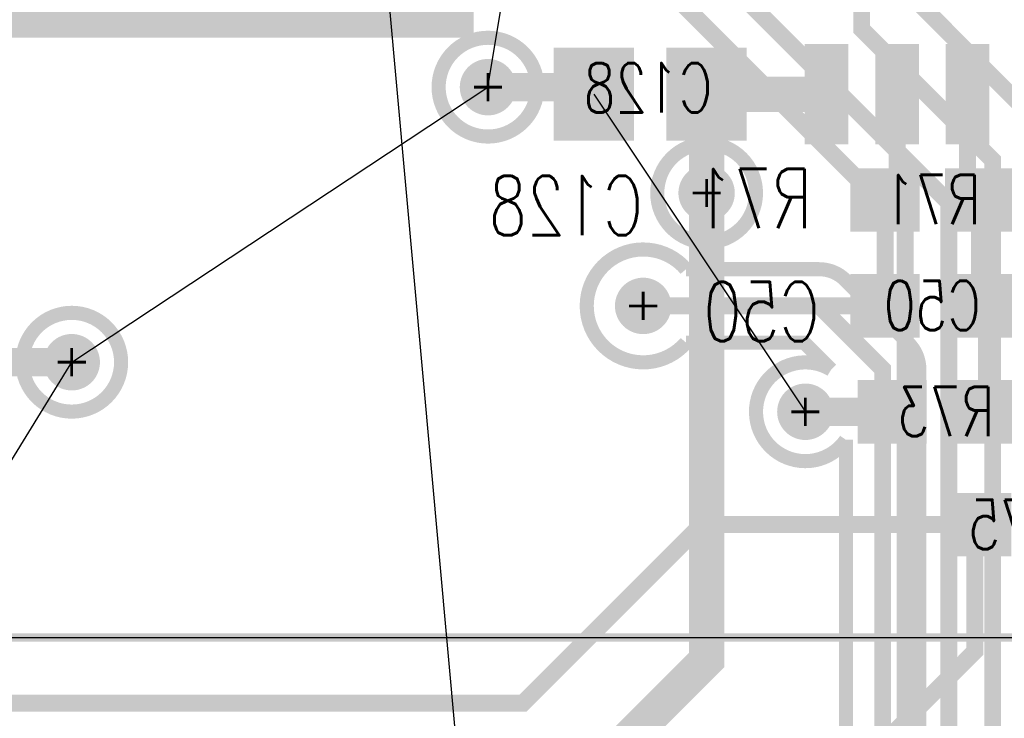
# Model space of a CAD drawing. Extents: x -7.2 to 18.3, y -5.6 to 10.9.
# Tile 49 of 112: x 3.1 to 3.8, y 3.3 to 3.8. Entities that reach past the tile are written whole.
import ezdxf
from ezdxf.enums import TextEntityAlignment as Align

# ---------------------------------------------------------------- set-up
doc = ezdxf.new("R2010")
doc.units = 0
for name, pattern in [('SIG_141', [2, 1, 1]), ('SIG_143', [2, 1, 1]), ('SIG_144', [2, 1, 1]), ('SIG_147', [2, 1, 1]), ('SIG_153', [2, 1, 1]), ('SIG_16', [2, 1, 1]), ('SIG_17', [2, 1, 1]), ('SIG_196', [2, 1, 1]), ('SIG_227', [2, 1, 1]), ('SIG_29', [2, 1, 1])]:
    doc.linetypes.add(name, pattern=pattern)
for name, color, linetype in [('2D_LINE_02', 112, 'CONTINUOUS'), ('DRIL_PLTE_THRU_01', 16, 'CONTINUOUS'), ('DRIL_PLTE_THRU_03', 146, 'CONTINUOUS'), ('DRIL_PLTE_THRU_04', 176, 'CONTINUOUS'), ('DRIL_SYMBOL', 254, 'CONTINUOUS'), ('LINK_00', 2, 'CONTINUOUS'), ('PADS_BOT', 5, 'CONTINUOUS'), ('PADS_INNER', 1, 'CONTINUOUS'), ('PADS_TOP', 1, 'CONTINUOUS'), ('PADS_XR_131', 3, 'CONTINUOUS'), ('PADS_XR_133', 254, 'CONTINUOUS'), ('PART_NAME_124', 6, 'CONTINUOUS'), ('PART_NAME_130', 106, 'CONTINUOUS'), ('PART_TOP_2DLINE_123', 255, 'CONTINUOUS'), ('PART_TOP_2DLINE_129', 2, 'CONTINUOUS'), ('POUR_VOID_03', 130, 'CONTINUOUS'), ('TRACE_01', 1, 'CONTINUOUS'), ('TRACE_03', 130, 'CONTINUOUS'), ('TRACE_04', 5, 'CONTINUOUS'), ('VIAPTS', 56, 'CONTINUOUS')]:
    doc.layers.add(name, color=color, linetype=linetype)
doc.styles.add('W0$001', font='simplex', dxfattribs={"width": 0.75})
doc.styles.add('W0$006', font='simplex', dxfattribs={"width": 0.75})

# ---------------------------------------------------------------- blocks, each defined once
blk = doc.blocks.new('SMOOTH_0$05')
at = {"const_width": 0.025}
blk.add_lwpolyline([(-0.0125, 0, 1), (0.0125, 0, 1)], format="xyb", close=True, dxfattribs=at)
blk = doc.blocks.new('DRAWING_305')
at = {"layer": '2D_LINE_02', "const_width": 0.05}
blk.add_lwpolyline([(-1.19, -0.955), (-1.19, -2.285), (-2.06, -2.285), (-2.06, -2.64), (-0.81, -2.64), (-0.81, -2.095), (-0.475, -2.095), (-0.475, -1.665)], dxfattribs=at)
at = {"layer": '2D_LINE_02'}
blk.add_blockref('SMOOTH_0$05', (-0.475, -2.095), dxfattribs=at)
blk = doc.blocks.new('POUR_VOID_165')
at = {"layer": 'POUR_VOID_03', "const_width": 0.01}
blk.add_lwpolyline([(-16.05407, -16.5614, -19.736845), (-16.05153, -16.568, -0.373126), (-16.07141, -16.60932), (-16.06453, -16.6162), (-16.0557, -16.6162, -2.70758), (-16.0557, -16.6682), (-16.0753, -16.6682, -0.198912), (-16.09368, -16.66058), (-16.13534, -16.61893, -2.255089), (-16.17203, -16.58224), (-16.18868, -16.56558, -0.198912), (-16.1963, -16.5472), (-16.1963, -16.5318, -3.265871), (-16.1963, -16.4926), (-16.1963, -16.3272, -0.198912), (-16.18868, -16.30882), (-16.1714, -16.29153), (-16.1714, -16.24747, -2.148225), (-16.1714, -16.16713), (-16.1714, -15.93219, -2.323946), (-16.18191, -15.88246), (-16.20107, -15.8633), (-16.2848, -15.8633, -2.70758), (-16.2848, -15.8113), (-16.1903, -15.8113, -0.198912), (-16.17192, -15.81892), (-16.12702, -15.86382, -0.198912), (-16.1194, -15.8822), (-16.1194, -16.3023, -0.198912), (-16.12702, -16.32068), (-16.1443, -16.33797), (-16.1443, -16.53643), (-16.11742, -16.56331, -0.635675)], format="xyb", close=True, dxfattribs=at)
blk = doc.blocks.new('POUR_VOID_123')
at = {"layer": 'POUR_VOID_03', "const_width": 0.01}
blk.add_lwpolyline([(-16.7553, -15.8772, 1), (-16.6853, -15.8772, 1)], format="xyb", close=True, dxfattribs=at)
blk = doc.blocks.new('POUR_VOID_100')
at = {"layer": 'POUR_VOID_03', "const_width": 0.01}
blk.add_lwpolyline([(-16.4602, -15.6823, 1), (-16.3902, -15.6823, 1)], format="xyb", close=True, dxfattribs=at)
blk = doc.blocks.new('POUR_VOID_90')
at = {"layer": 'POUR_VOID_03', "const_width": 0.01}
blk.add_lwpolyline([(-16.3052, -15.7573, 1), (-16.2352, -15.7573, 1)], format="xyb", close=True, dxfattribs=at)
blk = doc.blocks.new('POUR_OUTLINE_1')
for name in ['POUR_VOID_100', 'POUR_VOID_90', 'POUR_VOID_165', 'POUR_VOID_123']:
    blk.add_blockref(name, (0, 0))
blk = doc.blocks.new('POUR_HEADER_0')
blk.add_blockref('POUR_OUTLINE_1', (16.9203, 12.3322))
blk = doc.blocks.new('DRIL_HOLE_0')
blk.add_lwpolyline([(0, 0, 1), (0, 0, 1)], format="xyb", close=True)
blk = doc.blocks.new('PAD_47')
at = {"const_width": 0.039}
blk.add_lwpolyline([(-0.0215, 0), (0.0215, 0)], dxfattribs=at)
blk = doc.blocks.new('PAD_1')
blk.add_lwpolyline([(0, 0, 1), (0, 0, 1)], format="xyb", close=True)
blk = doc.blocks.new('PAD_46')
at = {"const_width": 0.045}
blk.add_lwpolyline([(-0.0245, 0), (0.0245, 0)], dxfattribs=at)
blk = doc.blocks.new('STK_BOT_14')
at = {"layer": 'DRIL_PLTE_THRU_01'}
blk.add_blockref('DRIL_HOLE_0', (0, 0), dxfattribs=at)
at = {"layer": 'DRIL_PLTE_THRU_03'}
blk.add_blockref('DRIL_HOLE_0', (0, 0), dxfattribs=at)
at = {"layer": 'DRIL_PLTE_THRU_04'}
blk.add_blockref('DRIL_HOLE_0', (0, 0), dxfattribs=at)
at = {"layer": 'PADS_BOT'}
blk.add_blockref('PAD_47', (0, 0), dxfattribs=at)
at = {"layer": 'PADS_INNER'}
blk.add_blockref('PAD_1', (0, 0), dxfattribs=at)
at = {"layer": 'PADS_TOP'}
blk.add_blockref('PAD_1', (0, 0), dxfattribs=at)
at = {"layer": 'PADS_XR_131'}
blk.add_blockref('PAD_46', (0, 0), dxfattribs=at)
at = {"layer": 'PADS_XR_133'}
blk.add_blockref('PAD_47', (0, 0), dxfattribs=at)
blk = doc.blocks.new('SYM_BOT_12')
for p in [(-0.0335, 0), (0.0335, 0)]:
    blk.add_blockref('STK_BOT_14', p)
blk = doc.blocks.new('PART_BOT_149')
blk.add_blockref('SYM_BOT_12', (0, 0))
at = {"layer": 'PART_NAME_124', "style": 'W0$006', "width": 0.75}
blk.add_text('C50', height=0.042, dxfattribs=at).set_placement((0.08, -0.025))
at = {"layer": 'PART_NAME_130', "style": 'W0$001', "width": 0.75}
blk.add_text('C50', height=0.035, dxfattribs=at).set_placement((0, 0.00033), align=Align.MIDDLE_CENTER)
blk = doc.blocks.new('PAD_91')
at = {"const_width": 0.051}
blk.add_lwpolyline([(-0.03, 0), (0.03, 0)], dxfattribs=at)
blk = doc.blocks.new('PAD_90')
at = {"const_width": 0.057}
blk.add_lwpolyline([(-0.033, 0), (0.033, 0)], dxfattribs=at)
blk = doc.blocks.new('STK_BOT_54')
at = {"layer": 'DRIL_PLTE_THRU_01'}
blk.add_blockref('DRIL_HOLE_0', (0, 0), dxfattribs=at)
at = {"layer": 'DRIL_PLTE_THRU_03'}
blk.add_blockref('DRIL_HOLE_0', (0, 0), dxfattribs=at)
at = {"layer": 'DRIL_PLTE_THRU_04'}
blk.add_blockref('DRIL_HOLE_0', (0, 0), dxfattribs=at)
at = {"layer": 'PADS_BOT', "rotation": 90}
blk.add_blockref('PAD_91', (0, 0), dxfattribs=at)
at = {"layer": 'PADS_INNER'}
blk.add_blockref('PAD_1', (0, 0), dxfattribs=at)
at = {"layer": 'PADS_TOP'}
blk.add_blockref('PAD_1', (0, 0), dxfattribs=at)
at = {"layer": 'PADS_XR_131', "rotation": 90}
blk.add_blockref('PAD_90', (0, 0), dxfattribs=at)
at = {"layer": 'PADS_XR_133', "rotation": 90}
blk.add_blockref('PAD_91', (0, 0), dxfattribs=at)
blk = doc.blocks.new('SYM_BOT_44')
for p in [(-0.04, 0), (0.04, 0)]:
    blk.add_blockref('STK_BOT_54', p)
blk = doc.blocks.new('PART_BOT_175')
blk.add_blockref('SYM_BOT_44', (0, 0))
at = {"layer": 'PART_NAME_124', "style": 'W0$006', "width": 0.75}
blk.add_text('C128', height=0.042, rotation=180, dxfattribs=at).set_placement((-0.0051, 0.0999))
at = {"layer": 'PART_NAME_130', "style": 'W0$001', "width": 0.75}
blk.add_text('C128', height=0.035, rotation=180, dxfattribs=at).set_placement((-0.0472, -0.0221), align=Align.TOP_RIGHT)
blk = doc.blocks.new('PAD_114')
at = {"const_width": 0.026}
blk.add_lwpolyline([(-0.0325, 0), (0.0325, 0)], dxfattribs=at)
blk = doc.blocks.new('PAD_115')
at = {"const_width": 0.031}
blk.add_lwpolyline([(-0.0355, 0), (0.0355, 0)], dxfattribs=at)
blk = doc.blocks.new('STK_BOT_70')
at = {"layer": 'DRIL_PLTE_THRU_01'}
blk.add_blockref('DRIL_HOLE_0', (0, 0), dxfattribs=at)
at = {"layer": 'DRIL_PLTE_THRU_03'}
blk.add_blockref('DRIL_HOLE_0', (0, 0), dxfattribs=at)
at = {"layer": 'DRIL_PLTE_THRU_04'}
blk.add_blockref('DRIL_HOLE_0', (0, 0), dxfattribs=at)
at = {"layer": 'PADS_BOT'}
blk.add_blockref('PAD_114', (0, 0), dxfattribs=at)
at = {"layer": 'PADS_INNER'}
blk.add_blockref('PAD_1', (0, 0), dxfattribs=at)
at = {"layer": 'PADS_TOP'}
blk.add_blockref('PAD_1', (0, 0), dxfattribs=at)
at = {"layer": 'PADS_XR_131'}
blk.add_blockref('PAD_115', (0, 0), dxfattribs=at)
at = {"layer": 'PADS_XR_133'}
blk.add_blockref('PAD_114', (0, 0), dxfattribs=at)
blk = doc.blocks.new('SYM_BOT_56')
for p in [(-0.1, 0.075), (0.1, 0.075), (-0.1, 0.025), (0.1, 0.025), (-0.1, -0.025), (0.1, -0.025), (-0.1, -0.075), (0.1, -0.075)]:
    blk.add_blockref('STK_BOT_70', p)
blk = doc.blocks.new('PART_BOT_231')
blk.add_blockref('SYM_BOT_56', (0, 0))
at = {"layer": 'PART_NAME_124', "style": 'W0$006', "width": 0.75}
blk.add_text('U10', height=0.042, rotation=270, dxfattribs=at).set_placement((0.0289, -0.1568), align=Align.MIDDLE_CENTER)
at = {"layer": 'PART_NAME_130', "style": 'W0$001', "width": 0.75}
blk.add_text('U10', height=0.035, rotation=270, dxfattribs=at).set_placement((-0.00453, 0.0017), align=Align.MIDDLE_CENTER)
blk = doc.blocks.new('SYM_BOT_36')
for p in [(-0.0335, 0), (0.0335, 0)]:
    blk.add_blockref('STK_BOT_14', p)
blk = doc.blocks.new('PART_BOT_291')
blk.add_blockref('SYM_BOT_36', (0, 0))
at = {"layer": 'PART_NAME_124', "style": 'W0$006', "width": 0.75}
blk.add_text('R142', height=0.042, dxfattribs=at).set_placement((-0.0609, 0.043))
at = {"layer": 'PART_NAME_130', "style": 'W0$001', "width": 0.75}
blk.add_text('R142', height=0.035, dxfattribs=at).set_placement((0.0051, 0), align=Align.MIDDLE_CENTER)
blk = doc.blocks.new('PART_BOT_309')
blk.add_blockref('SYM_BOT_36', (0, 0))
at = {"layer": 'PART_NAME_124', "style": 'W0$006', "width": 0.75}
blk.add_text('R71', height=0.042, dxfattribs=at).set_placement((0.0851, -0.0199))
at = {"layer": 'PART_NAME_130', "style": 'W0$001', "width": 0.75}
blk.add_text('R71', height=0.035, dxfattribs=at).set_placement((0, 0.00033), align=Align.MIDDLE_CENTER)
blk = doc.blocks.new('PART_BOT_311')
blk.add_blockref('SYM_BOT_36', (0, 0))
at = {"layer": 'PART_NAME_124', "style": 'W0$006', "width": 0.75}
blk.add_text('R73', height=0.042, rotation=180, dxfattribs=at).set_placement((0.1699, 0.0199))
at = {"layer": 'PART_NAME_130', "style": 'W0$001', "width": 0.75}
blk.add_text('R73', height=0.035, rotation=180, dxfattribs=at).set_placement((0.0049, -0.0001), align=Align.MIDDLE_CENTER)
blk = doc.blocks.new('PART_BOT_312')
blk.add_blockref('SYM_BOT_36', (0, 0))
at = {"layer": 'PART_NAME_124', "style": 'W0$006', "width": 0.75}
blk.add_text('R75', height=0.042, rotation=180, dxfattribs=at).set_placement((0.1649, 0.0199))
at = {"layer": 'PART_NAME_130', "style": 'W0$001', "width": 0.75}
blk.add_text('R75', height=0.035, rotation=180, dxfattribs=at).set_placement((-0.0051, -0.0001), align=Align.MIDDLE_CENTER)
blk = doc.blocks.new('PART_BODY_TOP_367')
at = {"layer": 'PART_TOP_2DLINE_123', "const_width": 0.006}
blk.add_lwpolyline([(-0.761, 0.405), (-0.761, -0.96), (0.76, -0.96), (0.76, 0.41)], dxfattribs=at)
at = {"layer": 'PART_TOP_2DLINE_129', "const_width": 0.001}
blk.add_lwpolyline([(-0.761, 0.961), (0.76, 0.961), (0.76, -0.961), (-0.761, -0.961)], close=True, dxfattribs=at)
blk = doc.blocks.new('SYM_TOP_40')
blk.add_blockref('PART_BODY_TOP_367', (0, 0))
blk = doc.blocks.new('PART_TOP_433')
blk.add_blockref('SYM_TOP_40', (0, 0))
blk = doc.blocks.new('SMOOTH_0$02')
at = {"const_width": 0.01}
blk.add_lwpolyline([(-0.005, 0, 1), (0.005, 0, 1)], format="xyb", close=True, dxfattribs=at)
blk = doc.blocks.new('SMOOTH_0$025')
at = {"const_width": 0.0125}
blk.add_lwpolyline([(-0.00625, 0, 1), (0.00625, 0, 1)], format="xyb", close=True, dxfattribs=at)
blk = doc.blocks.new('SMOOTH_0$012')
at = {"const_width": 0.006}
blk.add_lwpolyline([(-0.003, 0, 1), (0.003, 0, 1)], format="xyb", close=True, dxfattribs=at)
blk = doc.blocks.new('TRACE_1916')
at = {"layer": 'TRACE_04', "linetype": 'SIG_143', "const_width": 0.012}
blk.add_lwpolyline([(3.7537, 3.5749), (3.7587, 3.5749), (3.7587, 3.4999)], dxfattribs=at)
at = {"layer": 'TRACE_04'}
for p in [(3.7537, 3.5749), (3.7587, 3.5749), (3.7587, 3.4999)]:
    blk.add_blockref('SMOOTH_0$012', p, dxfattribs=at)
blk = doc.blocks.new('TRACE_1914')
at = {"layer": 'TRACE_04', "linetype": 'SIG_143', "const_width": 0.012}
blk.add_lwpolyline([(3.7537, 3.6499), (3.7537, 3.5749)], dxfattribs=at)
at = {"layer": 'TRACE_04'}
for p in [(3.7537, 3.6499), (3.7537, 3.5749)]:
    blk.add_blockref('SMOOTH_0$012', p, dxfattribs=at)
blk = doc.blocks.new('TRACE_1912')
at = {"layer": 'TRACE_04', "linetype": 'SIG_143', "const_width": 0.012}
blk.add_lwpolyline([(3.7452, 3.7249), (3.7452, 3.6499), (3.7537, 3.6499)], dxfattribs=at)
at = {"layer": 'TRACE_04'}
for p in [(3.7452, 3.7249), (3.7452, 3.6499), (3.7537, 3.6499)]:
    blk.add_blockref('SMOOTH_0$012', p, dxfattribs=at)
blk = doc.blocks.new('TRACE_1932')
at = {"layer": 'TRACE_04', "linetype": 'SIG_144', "const_width": 0.012}
blk.add_lwpolyline([(3.6867, 3.6499), (3.6952, 3.6499), (3.6952, 3.7249)], dxfattribs=at)
at = {"layer": 'TRACE_04'}
for p in [(3.6952, 3.7249), (3.6867, 3.6499), (3.6952, 3.6499)]:
    blk.add_blockref('SMOOTH_0$012', p, dxfattribs=at)
blk = doc.blocks.new('TRACE_1930')
at = {"layer": 'TRACE_04', "linetype": 'SIG_144', "const_width": 0.012}
blk.add_lwpolyline([(3.6867, 3.5749), (3.6867, 3.6499)], dxfattribs=at)
at = {"layer": 'TRACE_04'}
for p in [(3.6867, 3.6499), (3.6867, 3.5749)]:
    blk.add_blockref('SMOOTH_0$012', p, dxfattribs=at)
blk = doc.blocks.new('DRIL_SYMBOL_0$018')
at = {"layer": 'DRIL_SYMBOL', "const_width": 0.002}
for points in [[(0, -0.01), (0, 0.01)], [(-0.01, 0), (0.01, 0)]]:
    blk.add_lwpolyline(points, dxfattribs=at)
blk = doc.blocks.new('DRIL_HOLE_0$018')
at = {"const_width": 0.009}
blk.add_lwpolyline([(-0.0045, 0, 1), (0.0045, 0, 1)], format="xyb", close=True, dxfattribs=at)
blk.add_blockref('DRIL_SYMBOL_0$018', (0, 0))
blk = doc.blocks.new('PAD_138')
at = {"const_width": 0.02}
blk.add_lwpolyline([(0, -0.01, 1), (0, 0.01, 1)], format="xyb", close=True, dxfattribs=at)
blk = doc.blocks.new('STK_TOP_4')
at = {"layer": 'DRIL_PLTE_THRU_01'}
blk.add_blockref('DRIL_HOLE_0$018', (0, 0), dxfattribs=at)
at = {"layer": 'DRIL_PLTE_THRU_03'}
blk.add_blockref('DRIL_HOLE_0$018', (0, 0), dxfattribs=at)
at = {"layer": 'DRIL_PLTE_THRU_04'}
blk.add_blockref('DRIL_HOLE_0$018', (0, 0), dxfattribs=at)
at = {"layer": 'PADS_BOT'}
blk.add_blockref('PAD_138', (0, 0), dxfattribs=at)
at = {"layer": 'PADS_INNER'}
blk.add_blockref('PAD_138', (0, 0), dxfattribs=at)
at = {"layer": 'PADS_TOP'}
blk.add_blockref('PAD_138', (0, 0), dxfattribs=at)
blk = doc.blocks.new('SYM_TOP_2')
blk.add_blockref('STK_TOP_4', (0, 0))

msp = doc.modelspace()

# ---------------------------------------------------------------- linework, layer by layer
at = {"layer": 'LINK_00', "linetype": 'SIG_153'}
msp.add_line((3.4187, 2.8699), (3.0501, 6.93), dxfattribs=at)
at = {"layer": 'LINK_00', "linetype": 'SIG_16'}
for p, q in [((3.4052, 3.7299), (3.4351, 3.9099)), ((3.1101, 3.535), (3.4052, 3.7299)), ((3.4802, 3.7249), (3.6302, 3.4999)), ((2.9201, 3.2265), (3.1101, 3.535))]:
    msp.add_line(p, q, dxfattribs=at)
at = {"layer": 'TRACE_01', "linetype": 'SIG_196', "const_width": 0.012}
msp.add_lwpolyline([(3.7451, 2.835), (3.7451, 2.964), (3.732, 2.9771), (3.732, 3.648), (3.54, 3.84), (3.54, 4.056), (3.456, 4.14), (3.456, 4.557), (3.475, 4.576), (3.475, 4.7)], dxfattribs=at)
at = {"layer": 'TRACE_01', "linetype": 'SIG_227', "const_width": 0.012}
msp.add_lwpolyline([(3.8201, 3.155), (3.8201, 3.68), (3.71, 3.7901), (3.71, 4.435), (3.574, 4.571), (3.575, 4.572), (3.575, 4.7)], dxfattribs=at)
at = {"layer": 'TRACE_01', "linetype": 'SIG_29', "const_width": 0.012}
msp.add_lwpolyline([(3.4002, 2.4999), (3.4002, 2.5851), (3.4751, 2.66), (3.6051, 2.66), (3.701, 2.7559), (3.701, 3.631), (3.504, 3.828), (3.504, 4.037), (3.425, 4.116), (3.425, 4.65)], dxfattribs=at)
at = {"layer": 'TRACE_01', "linetype": 'SIG_141', "const_width": 0.012}
msp.add_lwpolyline([(3.8101, 2.86), (3.8101, 2.9639), (3.763, 3.011), (3.763, 3.6781), (3.6701, 3.771), (3.6701, 4.0799)], dxfattribs=at)
at = {"layer": 'TRACE_01', "linetype": 'SIG_17', "const_width": 0.025}
msp.add_lwpolyline([(3.3501, 3.195), (3.4312, 3.195), (3.5602, 3.324), (3.5602, 3.6549)], dxfattribs=at)
at = {"layer": 'TRACE_03', "linetype": 'SIG_144', "const_width": 0.012}
msp.add_lwpolyline([(3.8051, 2.77), (3.7551, 2.77), (3.6601, 2.865), (3.6601, 3.085), (3.685, 3.1099), (3.685, 3.53), (3.6401, 3.5749), (3.5152, 3.5749)], dxfattribs=at)
at = {"layer": 'TRACE_04', "linetype": 'SIG_16', "const_width": 0.02}
for points in [[(3.4052, 3.7299), (3.4802, 3.7299), (3.4802, 3.7249)], [(3.0386, 3.535), (3.1101, 3.535)], [(3.6302, 3.4999), (3.6917, 3.4999)]]:
    msp.add_lwpolyline(points, dxfattribs=at)
at = {"layer": 'TRACE_04', "linetype": 'SIG_17', "const_width": 0.025}
for points in [[(3.5602, 3.7249), (3.6452, 3.7249)], [(3.5602, 3.6549), (3.5602, 3.7249)]]:
    msp.add_lwpolyline(points, dxfattribs=at)
at = {"layer": 'TRACE_04', "linetype": 'SIG_144', "const_width": 0.012}
msp.add_lwpolyline([(3.5152, 3.5749), (3.6867, 3.5749)], dxfattribs=at)
at = {"layer": 'TRACE_04', "linetype": 'SIG_147', "const_width": 0.012}
for points in [[(2.9201, 3.2935), (3.4301, 3.2935), (3.5566, 3.42), (3.7516, 3.42), (3.7517, 3.4199)], [(3.6252, 3.2049), (3.7503, 3.33), (3.7503, 3.4185), (3.7517, 3.4199)]]:
    msp.add_lwpolyline(points, dxfattribs=at)

# ---------------------------------------------------------------- block references
for name, p in [('DRAWING_305', (3.8451, 5.885)), ('TRACE_1932', (0, 0)), ('TRACE_1912', (0, 0)), ('TRACE_1930', (0, 0)), ('TRACE_1914', (0, 0)), ('TRACE_1916', (0, 0))]:
    msp.add_blockref(name, p)
at = {"linetype": 'SIG_153'}
msp.add_blockref('POUR_HEADER_0', (2.9101, 7.08), dxfattribs=at)
at = {"rotation": 270}
msp.add_blockref('PART_TOP_433', (3.3752, 4.0999), dxfattribs=at)
at = {"xscale": -1}
for name, p, rotation in [('PART_BOT_231', (3.7202, 3.8249), -270), ('PART_BOT_175', (3.5202, 3.7249), -180), ('PART_BOT_311', (3.7252, 3.4999), -180), ('PART_BOT_312', (3.7852, 3.4199), -180)]:
    msp.add_blockref(name, p, dxfattribs=dict(at, rotation=rotation))
for name, p in [('PART_BOT_309', (3.7202, 3.6499)), ('PART_BOT_291', (3.0051, 3.535)), ('PART_BOT_149', (3.7202, 3.5749))]:
    msp.add_blockref(name, p, dxfattribs=at)
at = {"layer": 'TRACE_01'}
for name, p in [('SMOOTH_0$012', (3.6701, 3.771)), ('SMOOTH_0$012', (3.763, 3.6781)), ('SMOOTH_0$025', (3.5602, 3.6549)), ('SMOOTH_0$012', (3.732, 3.648)), ('SMOOTH_0$012', (3.701, 3.631)), ('SMOOTH_0$025', (3.5602, 3.324))]:
    msp.add_blockref(name, p, dxfattribs=at)
at = {"layer": 'TRACE_03'}
for p in [(3.5152, 3.5749), (3.6401, 3.5749), (3.685, 3.53)]:
    msp.add_blockref('SMOOTH_0$012', p, dxfattribs=at)
at = {"layer": 'TRACE_04'}
for name, p in [('SMOOTH_0$02', (3.4052, 3.7299)), ('SMOOTH_0$02', (3.4802, 3.7299)), ('SMOOTH_0$02', (3.4802, 3.7249)), ('SMOOTH_0$025', (3.5602, 3.7249)), ('SMOOTH_0$025', (3.5602, 3.7249)), ('SMOOTH_0$025', (3.6452, 3.7249)), ('SMOOTH_0$025', (3.5602, 3.6549)), ('SMOOTH_0$012', (3.5152, 3.5749)), ('SMOOTH_0$012', (3.6867, 3.5749)), ('SMOOTH_0$02', (3.1101, 3.535)), ('SMOOTH_0$02', (3.6302, 3.4999)), ('SMOOTH_0$02', (3.6917, 3.4999)), ('SMOOTH_0$012', (3.5566, 3.42)), ('SMOOTH_0$012', (3.7503, 3.4185)), ('SMOOTH_0$012', (3.7516, 3.42)), ('SMOOTH_0$012', (3.7517, 3.4199)), ('SMOOTH_0$012', (3.7517, 3.4199)), ('SMOOTH_0$012', (3.7503, 3.33)), ('SMOOTH_0$012', (3.4301, 3.2935))]:
    msp.add_blockref(name, p, dxfattribs=at)
at = {"layer": 'VIAPTS', "linetype": 'SIG_16'}
for p in [(3.4052, 3.7299), (3.1101, 3.535), (3.6302, 3.4999)]:
    msp.add_blockref('SYM_TOP_2', p, dxfattribs=at)
at = {"layer": 'VIAPTS', "linetype": 'SIG_17'}
msp.add_blockref('SYM_TOP_2', (3.5602, 3.6549), dxfattribs=at)
at = {"layer": 'VIAPTS', "linetype": 'SIG_144'}
msp.add_blockref('SYM_TOP_2', (3.5152, 3.5749), dxfattribs=at)

doc.saveas('drawing.dxf')
